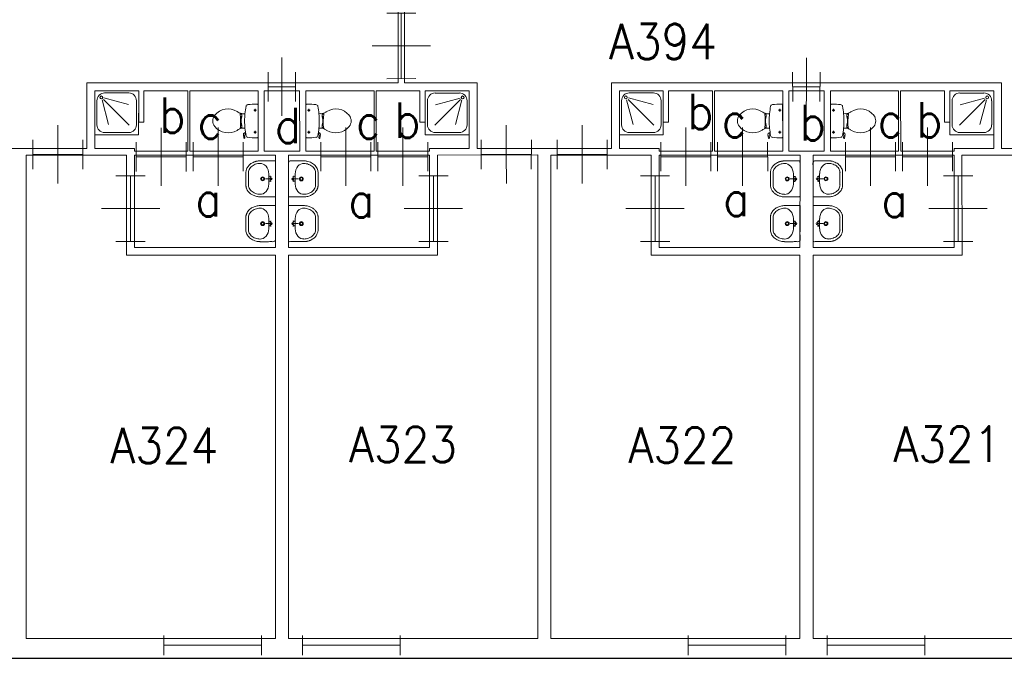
# Model space of a CAD drawing. Header units: metres. Extents: x 150886 to 151012, y 450412 to 450501.
# Tile 19 of 25: x 150949 to 150964, y 450476 to 450486. Entities that reach past the tile are written whole.
import ezdxf
from ezdxf.enums import TextEntityAlignment as Align

# ---------------------------------------------------------------- set-up
doc = ezdxf.new("R2010")
doc.units = ezdxf.units.M
doc.header["$MEASUREMENT"] = 0
for name, color, linetype, lineweight in [('BINNENMUUR', 7, 'Continuous', 0), ('BOUWKUNDE', 7, 'Continuous', 0), ('BUITENMUUR', 7, 'Continuous', 0), ('KADER', 7, 'Continuous', 0), ('LABEL', 7, 'Continuous', 0), ('SANITAIR', 7, 'Continuous', 0)]:
    doc.layers.add(name, color=color, linetype=linetype, lineweight=lineweight)
doc.styles.add('Style-STANDARD', font='STANDARD.shx')

# ---------------------------------------------------------------- blocks, each defined once
blk = doc.blocks.new('202_41')
at = {"layer": 'BOUWKUNDE', "color": 7, "linetype": 'Continuous', "lineweight": 0}
for p, q in [((0.45, 0), (0.45, 0.4)), ((0, -0.2), (0, 0.2)), ((0.9, -0.2), (0.9, 0.2)), ((0, 0), (0.9, 0)), ((0.45, -0.4), (0.45, 0))]:
    blk.add_line(p, q, dxfattribs=at)
at = {"layer": 'KADER', "color": 7, "linetype": 'Continuous', "lineweight": 0, "style": 'Style-STANDARD', "flags": 1}
for tag in ['type', 'soort']:
    blk.add_attdef(tag, (0, 0), '', height=0.324, rotation=198.1924, dxfattribs=at)
blk = doc.blocks.new('202_42')
at = {"layer": 'BOUWKUNDE', "color": 7, "linetype": 'Continuous', "lineweight": 0}
for p, q in [((0.343, 0), (0.343, 0.4)), ((0, -0.2), (0, 0.2)), ((0.686, -0.2), (0.687, 0.2)), ((0, 0), (0.687, 0)), ((0.344, -0.4), (0.343, 0))]:
    blk.add_line(p, q, dxfattribs=at)
at = {"layer": 'KADER', "color": 7, "linetype": 'Continuous', "lineweight": 0, "style": 'Style-STANDARD', "flags": 1}
for tag in ['soort', 'type']:
    blk.add_attdef(tag, (0, 0), '', height=0.324, rotation=108.1925, dxfattribs=at)
blk = doc.blocks.new('223')
at = {"layer": 'SANITAIR', "color": 7, "linetype": 'Continuous', "lineweight": 0}
for p, q in [((0.224, 0.951), (0.775, 0.951)), ((0.049, 0.225), (0.049, 0.775)), ((0.164, 0.207), (0.315, 0.77)), ((0.784, 0.784), (0.199, 0.199)), ((0.949, 0.775), (0.949, 0.224)), ((0.209, 0.166), (0.769, 0.315)), ((0.775, 0.051), (0.225, 0.051))]:
    blk.add_line(p, q, dxfattribs=at)
at = {"layer": 'SANITAIR', "color": 7, "linetype": 'Continuous', "lineweight": 0, "flags": 128}
blk.add_lwpolyline([(-0.001, 1), (0, 0), (1, 0), (1, 0.999)], close=True, dxfattribs=at)
at = {"layer": 'SANITAIR', "color": 7, "linetype": 'Continuous', "lineweight": 0}
blk.add_circle((0.15, 0.15), 0.0315, dxfattribs=at)
at = {"layer": 'SANITAIR', "color": 7, "linetype": 'Continuous', "lineweight": 0, "extrusion": (0, 0, -1)}
for centre, start, end in [((-0.225, 0.775), 359.9999, 89.9999), ((-0.775, 0.775), 89.9999, 179.9999), ((-0.225, 0.225), 269.9999, 359.9999), ((-0.775, 0.225), 179.9999, 269.9999)]:
    blk.add_arc(centre, 0.175, start, end, dxfattribs=at)
blk = doc.blocks.new('TOIL2B')
at = {"layer": 'SANITAIR', "color": 7, "linetype": 'Continuous', "lineweight": 0}
for p, q in [((25.5, 0), (-24.1, -0.1)), ((-13.6, -4.5), (-17.7, -4.5)), ((-15.6, -6.6), (-15.6, -2.4)), ((19.9, -4.5), (15.8, -4.5)), ((18, -6.5), (18, -2.5)), ((-10.4, -20), (-10.4, -23)), ((-9.5, -27.1), (-9.4, -25)), ((-9.4, -25), (-5, -25)), ((-6, -25.1), (-6, -26.8)), ((-5, -25), (-5.1, -26.7)), ((-5.1, -25.5), (-2.8, -25.5)), ((-2.8, -25.5), (-2.8, -26)), ((-2.8, -26), (4.2, -26)), ((4.2, -25.5), (4.2, -26)), ((6.4, -25.5), (4.2, -25.5)), ((6.4, -25), (6.4, -26.6)), ((10.8, -25), (6.4, -25)), ((7.4, -25), (7.4, -26.8)), ((10.8, -27), (10.8, -25)), ((11.8, -23), (11.8, -20)), ((18.5, -19.2), (19, -20.6)), ((18.8, -20.2), (21.7, -19.6)), ((21.8, -19.7), (21.5, -18.8)), ((26.8, -21.6), (21.7, -22.4)), ((22.9, -20.5), (26.6, -20)), ((27.1, -20.4), (27.3, -21.1))]:
    blk.add_line(p, q, dxfattribs=at)
for centre in [(-15.6, -4.6), (18, -4.6)]:
    blk.add_circle(centre, 1.2, dxfattribs=at)
for centre, radius, start, end in [((-20.7, -2.7), 4.34, 141.7695, 181.0188), ((90, -2.8), 115, 179.9997, 186.3306), ((22.1, -2.7), 4.34, 358.9805, 38.2299), ((-88.6, -2.8), 115, 353.6505, 359.9997), ((-21, -15.1), 3.4, 186.3306, 259.2901), ((0.7, 99.5), 120, 259.2901, 264.6978), ((-23.3, -23.1), 12.9, 326.1568, 359.9997), ((-9.4, -29.2), 2, 96.9355, 142.5797), ((0.7, 99.2), 119.8, 264.6978, 275.3016), ((1.6, -119.2), 92.6, 84.3002, 96.9355), ((10.6, -29), 2, 37.7814, 84.3002), ((0.7, 99.5), 120, 275.3016, 280.7268), ((24.7, -23.1), 12.9, 179.9997, 213.8426), ((21.4, -20), 2.5, 195.9269, 278.4776), ((22.7, -19.5), 1, 191.8883, 277.2235), ((22.4, -15.2), 3.35, 280.7268, 353.6505), ((26.7, -20.6), 0.5, 15.7395, 97.2235), ((26.8, -21.2), 0.5, 278.4776, 15.7395), ((8.7, -45.7), 26.3, 148.9074, 230.8789), ((24.8, -55.4), 45, 146.1568, 148.9074), ((-7.4, -45.7), 26.3, 309.1205, 31.092), ((-23.4, -55.4), 45, 31.092, 33.8426), ((0.7, -55.6), 13.5, 230.8789, 309.1205)]:
    blk.add_arc(centre, radius, start, end, dxfattribs=at)
blk = doc.blocks.new('220')
at = {"layer": 'SANITAIR', "color": 7, "linetype": 'Continuous', "lineweight": 0, "xscale": 0.00999781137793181, "yscale": 0.00999781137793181, "zscale": 0.00999781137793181, "rotation": 0.0002668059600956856}
blk.add_blockref('TOIL2B', (-0.007, 0), dxfattribs=at)
blk = doc.blocks.new('202_43')
at = {"layer": 'BOUWKUNDE', "color": 7, "linetype": 'Continuous', "lineweight": 0}
for p, q in [((0.343, 0), (0.343, 0.4)), ((0, -0.2), (-0.001, 0.2)), ((0.686, -0.2), (0.686, 0.2)), ((0, 0), (0.687, 0)), ((0.343, -0.4), (0.343, 0))]:
    blk.add_line(p, q, dxfattribs=at)
at = {"layer": 'KADER', "color": 7, "linetype": 'Continuous', "lineweight": 0, "style": 'Style-STANDARD', "flags": 1}
for tag in ['soort', 'type']:
    blk.add_attdef(tag, (0, 0), '', height=0.324, rotation=108.1925, dxfattribs=at)
blk = doc.blocks.new('202_44')
at = {"layer": 'BOUWKUNDE', "color": 7, "linetype": 'Continuous', "lineweight": 0}
for p, q in [((0.188, 0), (0.188, 0.4)), ((0.001, -0.2), (0, 0.2)), ((0.375, -0.2), (0.376, 0.2)), ((0, 0), (0.375, 0)), ((0.187, -0.4), (0.188, 0))]:
    blk.add_line(p, q, dxfattribs=at)
at = {"layer": 'KADER', "color": 7, "linetype": 'Continuous', "lineweight": 0, "style": 'Style-STANDARD', "flags": 1}
for tag in ['type', 'soort']:
    blk.add_attdef(tag, (0, 0), '', height=0.324, rotation=288.1921, dxfattribs=at)
blk = doc.blocks.new('TOIL2B_1')
at = {"layer": 'SANITAIR', "color": 7, "linetype": 'Continuous', "lineweight": 0}
for p, q in [((25.5, -0.1), (-24.2, 0)), ((-13.6, -4.5), (-17.7, -4.5)), ((-15.6, -6.7), (-15.6, -2.5)), ((19.9, -4.5), (15.8, -4.5)), ((18, -6.6), (17.9, -2.5)), ((-10.4, -20.1), (-10.5, -23)), ((-9.4, -27.1), (-9.4, -25)), ((-9.4, -25), (-5, -25)), ((-6.1, -25), (-6, -26.9)), ((-5.1, -25.5), (-2.9, -25.5)), ((-5, -25), (-5, -26.7)), ((-2.9, -25.5), (-2.8, -26)), ((-2.8, -26), (4.1, -26)), ((4.2, -25.5), (4.1, -26)), ((6.4, -25.5), (4.2, -25.5)), ((6.3, -25), (6.3, -26.6)), ((10.8, -25), (6.3, -25)), ((7.4, -25.1), (7.4, -26.7)), ((10.7, -27), (10.8, -25)), ((11.7, -23), (11.8, -20)), ((18.5, -19.2), (18.9, -20.7)), ((18.8, -20.2), (21.7, -19.7)), ((21.8, -19.7), (21.5, -18.8)), ((26.8, -21.6), (21.6, -22.4)), ((22.9, -20.5), (26.5, -20)), ((27, -20.4), (27.3, -21))]:
    blk.add_line(p, q, dxfattribs=at)
at = {"layer": 'SANITAIR', "color": 7, "linetype": 'Continuous', "lineweight": 0, "extrusion": (0, 0, -1)}
for centre in [(15.6, -4.6), (-18, -4.6)]:
    blk.add_circle(centre, 1.2, dxfattribs=at)
at = {"layer": 'SANITAIR', "color": 7, "linetype": 'Continuous', "lineweight": 0}
for centre, radius, start, end in [((-20.7, -2.7), 4.34, 141.7701, 181.0195), ((90, -2.8), 115, 180.0003, 186.3312), ((22.1, -2.7), 4.34, 358.9812, 38.2305), ((-88.6, -2.8), 115, 353.6512, 0.0003), ((-21, -15.1), 3.4, 186.3312, 259.2907), ((0.7, 99.5), 120, 259.2907, 264.6984), ((-23.3, -23.1), 12.9, 326.1574, 0.0003), ((-9.4, -29.2), 2, 96.9361, 142.5803), ((0.7, 99.2), 119.8, 264.6984, 275.3022), ((1.6, -119.2), 92.6, 84.3008, 96.9361), ((10.6, -29), 2, 37.782, 84.3008), ((0.7, 99.5), 120, 275.3022, 280.7274), ((24.7, -23.1), 12.9, 180.0003, 213.8432), ((21.4, -20), 2.5, 195.9275, 278.4782), ((22.7, -19.6), 1, 191.8889, 277.2241), ((22.4, -15.2), 3.35, 280.7274, 353.6512), ((26.7, -20.6), 0.5, 15.7401, 97.2241), ((26.8, -21.2), 0.5, 278.4782, 15.7401), ((8.7, -45.7), 26.3, 148.908, 230.8795), ((24.8, -55.4), 45, 146.1574, 148.908), ((-7.4, -45.7), 26.3, 309.1211, 31.0926), ((-23.4, -55.4), 45, 31.0926, 33.8432), ((0.7, -55.6), 13.5, 230.8795, 309.1211)]:
    blk.add_arc(centre, radius, start, end, dxfattribs=at)
blk = doc.blocks.new('220_1')
at = {"layer": 'SANITAIR', "color": 7, "linetype": 'Continuous', "lineweight": 0, "xscale": 0.00999781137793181, "yscale": 0.00999781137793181, "zscale": 0.00999781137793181, "rotation": 359.9997331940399}
blk.add_blockref('TOIL2B_1', (-0.007, 0), dxfattribs=at)
blk = doc.blocks.new('202_45')
at = {"layer": 'BOUWKUNDE', "color": 7, "linetype": 'Continuous', "lineweight": 0}
for p, q in [((0.343, 0), (0.343, 0.4)), ((-0.001, -0.2), (0, 0.2)), ((0.686, -0.2), (0.686, 0.2)), ((0, 0), (0.687, 0)), ((0.343, -0.4), (0.343, 0))]:
    blk.add_line(p, q, dxfattribs=at)
at = {"layer": 'KADER', "color": 7, "linetype": 'Continuous', "lineweight": 0, "extrusion": (0, 0, -1), "style": 'Style-STANDARD', "flags": 1}
for tag in ['soort', 'type']:
    blk.add_attdef(tag, (0, 0), '', height=0.324, rotation=108.1925, dxfattribs=at)
blk = doc.blocks.new('202_46')
at = {"layer": 'BOUWKUNDE', "color": 7, "linetype": 'Continuous', "lineweight": 0}
for p, q in [((0.45, 0), (0.45, 0.4)), ((0, -0.2), (0.001, 0.2)), ((0.9, -0.2), (0.901, 0.2)), ((0, 0), (0.9, 0)), ((0.451, -0.401), (0.45, 0))]:
    blk.add_line(p, q, dxfattribs=at)
at = {"layer": 'KADER', "color": 7, "linetype": 'Continuous', "lineweight": 0, "extrusion": (0, 0, -1), "style": 'Style-STANDARD', "flags": 1}
for tag in ['soort', 'type']:
    blk.add_attdef(tag, (0, 0), '', height=0.324, rotation=18.1924, dxfattribs=at)
blk = doc.blocks.new('202_47')
at = {"layer": 'BOUWKUNDE', "color": 7, "linetype": 'Continuous', "lineweight": 0}
for p, q in [((0.343, 0), (0.344, 0.4)), ((0, -0.2), (0, 0.2)), ((0.687, -0.2), (0.687, 0.2)), ((0, 0), (0.687, 0)), ((0.343, -0.4), (0.343, 0))]:
    blk.add_line(p, q, dxfattribs=at)
at = {"layer": 'KADER', "color": 7, "linetype": 'Continuous', "lineweight": 0, "extrusion": (0, 0, -1), "style": 'Style-STANDARD', "flags": 1}
for tag in ['soort', 'type']:
    blk.add_attdef(tag, (0, 0), '', height=0.324, rotation=108.1925, dxfattribs=at)
blk = doc.blocks.new('223_1')
at = {"layer": 'SANITAIR', "color": 7, "linetype": 'Continuous', "lineweight": 0}
for p, q in [((0.224, 0.951), (0.776, 0.949)), ((0.051, 0.225), (0.051, 0.775)), ((0.166, 0.209), (0.316, 0.769)), ((0.784, 0.784), (0.199, 0.199)), ((0.951, 0.775), (0.951, 0.224)), ((0.209, 0.166), (0.77, 0.315)), ((0.775, 0.049), (0.225, 0.049))]:
    blk.add_line(p, q, dxfattribs=at)
at = {"layer": 'SANITAIR', "color": 7, "linetype": 'Continuous', "lineweight": 0, "extrusion": (0, 0, -1), "flags": 128}
blk.add_lwpolyline([(0, 1), (0, 0), (-1, -0.001), (-1, 1)], close=True, dxfattribs=at)
at = {"layer": 'SANITAIR', "color": 7, "linetype": 'Continuous', "lineweight": 0, "extrusion": (0, 0, -1)}
blk.add_circle((-0.15, 0.15), 0.0315, dxfattribs=at)
for centre, start, end in [((-0.225, 0.775), 0.0001, 90.0001), ((-0.775, 0.775), 90.0001, 180.0001), ((-0.225, 0.225), 270.0001, 0.0001), ((-0.775, 0.225), 180.0001, 270.0001)]:
    blk.add_arc(centre, 0.175, start, end, dxfattribs=at)
blk = doc.blocks.new('202_48')
at = {"layer": 'BOUWKUNDE', "color": 7, "linetype": 'Continuous', "lineweight": 0}
for p, q in [((0.343, 0), (0.344, 0.4)), ((0, -0.2), (0, 0.2)), ((0.687, -0.201), (0.686, 0.2)), ((0, 0), (0.687, -0.001)), ((0.343, -0.401), (0.343, 0))]:
    blk.add_line(p, q, dxfattribs=at)
at = {"layer": 'KADER', "color": 7, "linetype": 'Continuous', "lineweight": 0, "extrusion": (0, 0, -1), "style": 'Style-STANDARD', "flags": 1}
for tag in ['soort', 'type']:
    blk.add_attdef(tag, (0, 0), '', height=0.324, rotation=108.1925, dxfattribs=at)
blk = doc.blocks.new('202_49')
at = {"layer": 'BOUWKUNDE', "color": 7, "linetype": 'Continuous', "lineweight": 0}
for p, q in [((0.343, 0), (0.343, 0.401)), ((0, -0.2), (-0.001, 0.2)), ((0.686, -0.2), (0.686, 0.201)), ((0, 0), (0.687, 0.001)), ((0.343, -0.4), (0.343, 0))]:
    blk.add_line(p, q, dxfattribs=at)
at = {"layer": 'KADER', "color": 7, "linetype": 'Continuous', "lineweight": 0, "style": 'Style-STANDARD', "flags": 1}
for tag in ['soort', 'type']:
    blk.add_attdef(tag, (0, 0), '', height=0.324, rotation=108.1925, dxfattribs=at)
blk = doc.blocks.new('204')
at = {"layer": 'BOUWKUNDE', "color": 7, "linetype": 'Continuous', "lineweight": 0}
for p, q in [((0, -0.101), (0, 0.101)), ((0, 0), (1, 0)), ((1, -0.101), (1, 0.101))]:
    blk.add_line(p, q, dxfattribs=at)
blk = doc.blocks.new('202_50')
at = {"layer": 'BOUWKUNDE', "color": 7, "linetype": 'Continuous', "lineweight": 0}
for p, q in [((0.45, 0), (0.45, 0.401)), ((0, -0.2), (-0.001, 0.2)), ((0.9, -0.199), (0.899, 0.201)), ((0, 0), (0.899, 0.001)), ((0.449, -0.4), (0.45, 0))]:
    blk.add_line(p, q, dxfattribs=at)
at = {"layer": 'KADER', "color": 7, "linetype": 'Continuous', "lineweight": 0, "style": 'Style-STANDARD', "flags": 1}
for tag in ['type', 'soort']:
    blk.add_attdef(tag, (0, 0), '', height=0.324, rotation=198.1924, dxfattribs=at)
blk = doc.blocks.new('202_51')
at = {"layer": 'BOUWKUNDE', "color": 7, "linetype": 'Continuous', "lineweight": 0}
for p, q in [((0.343, 0), (0.344, 0.4)), ((0.001, -0.2), (0, 0.2)), ((0.687, -0.2), (0.687, 0.2)), ((0, 0), (0.687, 0)), ((0.344, -0.4), (0.343, 0))]:
    blk.add_line(p, q, dxfattribs=at)
at = {"layer": 'KADER', "color": 7, "linetype": 'Continuous', "lineweight": 0, "style": 'Style-STANDARD', "flags": 1}
for tag in ['soort', 'type']:
    blk.add_attdef(tag, (0, 0), '', height=0.324, rotation=108.1925, dxfattribs=at)
blk = doc.blocks.new('202_52')
at = {"layer": 'BOUWKUNDE', "color": 7, "linetype": 'Continuous', "lineweight": 0}
for p, q in [((0.343, 0), (0.343, 0.401)), ((0, -0.2), (-0.001, 0.2)), ((0.686, -0.2), (0.686, 0.2)), ((0, 0), (0.687, 0.001)), ((0.343, -0.4), (0.343, 0))]:
    blk.add_line(p, q, dxfattribs=at)
at = {"layer": 'KADER', "color": 7, "linetype": 'Continuous', "lineweight": 0, "style": 'Style-STANDARD', "flags": 1}
for tag in ['soort', 'type']:
    blk.add_attdef(tag, (0, 0), '', height=0.324, rotation=108.1925, dxfattribs=at)
blk = doc.blocks.new('202_53')
at = {"layer": 'BOUWKUNDE', "color": 7, "linetype": 'Continuous', "lineweight": 0}
for p, q in [((0.188, 0), (0.188, 0.4)), ((0.001, -0.2), (0, 0.2)), ((0.375, -0.2), (0.376, 0.201)), ((0, 0), (0.375, 0)), ((0.187, -0.4), (0.188, 0))]:
    blk.add_line(p, q, dxfattribs=at)
at = {"layer": 'KADER', "color": 7, "linetype": 'Continuous', "lineweight": 0, "style": 'Style-STANDARD', "flags": 1}
for tag in ['type', 'soort']:
    blk.add_attdef(tag, (0, 0), '', height=0.324, rotation=288.1921, dxfattribs=at)
blk = doc.blocks.new('202_54')
at = {"layer": 'BOUWKUNDE', "color": 7, "linetype": 'Continuous', "lineweight": 0}
for p, q in [((0.343, 0), (0.343, 0.4)), ((-0.001, -0.2), (0, 0.2)), ((0.686, -0.2), (0.686, 0.2)), ((0, 0), (0.687, 0)), ((0.343, -0.4), (0.343, 0))]:
    blk.add_line(p, q, dxfattribs=at)
at = {"layer": 'KADER', "color": 7, "linetype": 'Continuous', "lineweight": 0, "extrusion": (0, 0, -1), "style": 'Style-STANDARD', "flags": 1}
for tag in ['soort', 'type']:
    blk.add_attdef(tag, (0, 0), '', height=0.324, rotation=108.1925, dxfattribs=at)
blk = doc.blocks.new('202_55')
at = {"layer": 'BOUWKUNDE', "color": 7, "linetype": 'Continuous', "lineweight": 0}
for p, q in [((0.45, 0), (0.45, 0.4)), ((0, -0.2), (0, 0.2)), ((0.9, -0.2), (0.9, 0.2)), ((0, 0), (0.9, 0)), ((0.45, -0.401), (0.45, 0))]:
    blk.add_line(p, q, dxfattribs=at)
at = {"layer": 'KADER', "color": 7, "linetype": 'Continuous', "lineweight": 0, "extrusion": (0, 0, -1), "style": 'Style-STANDARD', "flags": 1}
for tag in ['soort', 'type']:
    blk.add_attdef(tag, (0, 0), '', height=0.324, rotation=18.1924, dxfattribs=at)
blk = doc.blocks.new('202_56')
at = {"layer": 'BOUWKUNDE', "color": 7, "linetype": 'Continuous', "lineweight": 0}
for p, q in [((0.343, 0), (0.344, 0.4)), ((0, -0.2), (0, 0.2)), ((0.687, -0.2), (0.686, 0.2)), ((0, 0), (0.687, 0)), ((0.343, -0.4), (0.343, 0))]:
    blk.add_line(p, q, dxfattribs=at)
at = {"layer": 'KADER', "color": 7, "linetype": 'Continuous', "lineweight": 0, "extrusion": (0, 0, -1), "style": 'Style-STANDARD', "flags": 1}
for tag in ['soort', 'type']:
    blk.add_attdef(tag, (0, 0), '', height=0.324, rotation=108.1925, dxfattribs=at)
blk = doc.blocks.new('202_58')
at = {"layer": 'BOUWKUNDE', "color": 7, "linetype": 'Continuous', "lineweight": 0}
for p, q in [((0.343, 0), (0.343, 0.4)), ((0, -0.2), (0, 0.2)), ((0.686, -0.2), (0.687, 0.2)), ((0, 0), (0.687, 0)), ((0.344, -0.4), (0.343, 0))]:
    blk.add_line(p, q, dxfattribs=at)
at = {"layer": 'KADER', "color": 7, "linetype": 'Continuous', "lineweight": 0, "style": 'Style-STANDARD', "flags": 1}
for tag in ['soort', 'type']:
    blk.add_attdef(tag, (0, 0), '', height=0.324, rotation=108.1925, dxfattribs=at)
blk = doc.blocks.new('WASTB_1')
at = {"layer": 'SANITAIR', "color": 7, "linetype": 'Continuous', "lineweight": 0}
for p, q in [((-6.5, 0.1), (-15.2, 0)), ((-10, 8), (-9.9, -7.9)), ((-6.3, 3.7), (-8.9, 3)), ((-6.5, 0.1), (-8.2, 4.5)), ((-6.5, 0.1), (-8.2, -4.4)), ((-6.3, -3.7), (-8.8, -2.9))]:
    blk.add_line(p, q, dxfattribs=at)
at = {"layer": 'SANITAIR', "color": 7, "linetype": 'Continuous', "lineweight": 0, "extrusion": (0, 0, -1)}
for centre, radius in [((19.5, 0), 3), ((19.5, 0), 2), ((6.5, 0), 1.75)]:
    blk.add_circle(centre, radius, dxfattribs=at)
at = {"layer": 'SANITAIR', "color": 7, "linetype": 'Continuous', "lineweight": 0}
blk.add_ellipse((-21, 9.7), major_axis=(4, -13.6), ratio=0.751905, start_param=1.224555, end_param=2.997882, dxfattribs=at)
at = {"layer": 'SANITAIR', "color": 7, "linetype": 'Continuous', "lineweight": 0, "extrusion": (0, 0, -1)}
blk.add_ellipse((-21, -9.6), major_axis=(4, 13.6), ratio=0.751905, start_param=1.224555, end_param=2.997882, dxfattribs=at)
at = {"layer": 'SANITAIR', "color": 7, "linetype": 'Continuous', "lineweight": 0}
for points, weights, knots in [([(0, 27.5), (-11.7, 27.5), (-23.4, 27.5), (-45.5, 27), (-45, 9.2), (-45, 0), (-45, -9.1), (-45.5, -27), (-23.5, -27.5), (-11.7, -27.5), (0.1, -27.4), (0.1, 0.1), (0, 27.5)], [1, 1, 1, 0.707108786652, 1, 1, 1, 0.707108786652, 1, 1, 1, 1, 1], [0, 0, 0, 0.166667, 0.166667, 0.333333, 0.333333, 0.5, 0.5, 0.666667, 0.666667, 0.833333, 0.833333, 1, 1, 1]), ([(-23.4, -23.5), (-41.4, -23.1), (-41, -9.2), (-41, -9.1), (-40.9, -9), (-41, 0.1), (-41, 9.1), (-41, 9.2), (-41, 9.3), (-41.4, 23.2), (-23.4, 23.5)], [1, 0.707108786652, 1, 1, 1, 1, 1, 1, 1, 0.707108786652, 1], [0, 0, 0, 0.2, 0.2, 0.4, 0.4, 0.6, 0.6, 0.8, 0.8, 1, 1, 1])]:
    blk.add_rational_spline(points, weights, degree=2, knots=knots, dxfattribs=at)
blk = doc.blocks.new('221_1')
at = {"layer": 'SANITAIR', "color": 7, "linetype": 'Continuous', "lineweight": 0, "xscale": 0.00999781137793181, "yscale": 0.00999781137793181, "zscale": 0.00999781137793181, "rotation": 89.9997331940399}
blk.add_blockref('WASTB_1', (0, 0), dxfattribs=at)
blk = doc.blocks.new('WASTB')
at = {"layer": 'SANITAIR', "color": 7, "linetype": 'Continuous', "lineweight": 0}
for p, q in [((-9.9, 7.8), (-10, -8)), ((-6.3, 3.7), (-8.8, 2.8)), ((-6.5, -0.1), (-8.2, 4.4)), ((-6.5, -0.1), (-15.2, 0)), ((-6.3, -3.7), (-8.9, -3)), ((-6.5, -0.1), (-8.2, -4.5))]:
    blk.add_line(p, q, dxfattribs=at)
for centre, radius in [((-19.5, 0), 3), ((-19.5, 0), 2), ((-6.5, 0), 1.75)]:
    blk.add_circle(centre, radius, dxfattribs=at)
blk.add_ellipse((-21, 9.6), major_axis=(4, -13.6), ratio=0.751905, start_param=1.224555, end_param=2.997882, dxfattribs=at)
at = {"layer": 'SANITAIR', "color": 7, "linetype": 'Continuous', "lineweight": 0, "extrusion": (0, 0, -1)}
blk.add_ellipse((-21, -9.7), major_axis=(4, 13.6), ratio=0.751905, start_param=1.224555, end_param=2.997882, dxfattribs=at)
at = {"layer": 'SANITAIR', "color": 7, "linetype": 'Continuous', "lineweight": 0}
for points, weights, knots in [([(0.1, 27.4), (-11.7, 27.5), (-23.4, 27.5), (-23.5, 27.5), (-23.5, 27.5), (-45.5, 27), (-45, 9.1), (-45, 0), (-45, -9.1), (-45.5, -27.1), (-23.5, -27.5), (-23.5, -27.6), (-23.4, -27.6), (-11.7, -27.6), (0, -27.5), (0.1, -0.1), (0.1, 27.4)], [1, 1, 1, 1, 1, 0.707108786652, 1, 1, 1, 0.707108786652, 1, 1, 1, 1, 1, 1, 1], [0, 0, 0, 0.125, 0.125, 0.25, 0.25, 0.375, 0.375, 0.5, 0.5, 0.625, 0.625, 0.75, 0.75, 0.875, 0.875, 1, 1, 1]), ([(-23.4, -23.5), (-41.4, -23.2), (-41, -9.3), (-41, -9.2), (-41, -9.1), (-41, -0.1), (-40.9, 9), (-41, 9.1), (-41, 9.2), (-41.4, 23.1), (-23.4, 23.5)], [1, 0.707108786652, 1, 1, 1, 1, 1, 1, 1, 0.707108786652, 1], [0, 0, 0, 0.2, 0.2, 0.4, 0.4, 0.6, 0.6, 0.8, 0.8, 1, 1, 1])]:
    blk.add_rational_spline(points, weights, degree=2, knots=knots, dxfattribs=at)
blk = doc.blocks.new('221')
at = {"layer": 'SANITAIR', "color": 7, "linetype": 'Continuous', "lineweight": 0, "xscale": 0.00999781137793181, "yscale": 0.00999781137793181, "zscale": 0.00999781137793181, "rotation": 90.0002668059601}
blk.add_blockref('WASTB', (0, 0), dxfattribs=at)
blk = doc.blocks.new('202_191')
at = {"layer": 'BOUWKUNDE', "color": 7, "linetype": 'Continuous', "lineweight": 0}
for p, q in [((0.45, 0), (0.45, 0.4)), ((0, -0.2), (0, 0.2)), ((0.9, -0.2), (0.899, 0.2)), ((0, 0), (0.9, 0)), ((0.449, -0.4), (0.45, 0))]:
    blk.add_line(p, q, dxfattribs=at)
at = {"layer": 'KADER', "color": 7, "linetype": 'Continuous', "lineweight": 0, "style": 'Style-STANDARD', "flags": 1}
for tag in ['soort', 'type']:
    blk.add_attdef(tag, (0, 0), '', height=0.324, rotation=18.1924, dxfattribs=at)

msp = doc.modelspace()

# ---------------------------------------------------------------- linework, layer by layer
at = {"layer": 'BINNENMUUR', "color": 7, "linetype": 'Continuous', "lineweight": 13, "flags": 128}
for points in [[(150936.365, 450486.658), (150936.364, 450485.256), (150939.929, 450485.256), (150939.929, 450484.256), (150941.979, 450484.256), (150941.98, 450485.257), (150947.929, 450485.256), (150947.929, 450484.256), (150949.98, 450484.256), (150949.98, 450485.256), (150954.725, 450485.257), (150954.725, 450486.657), (150949.979, 450486.657), (150949.979, 450487.657), (150947.93, 450487.657), (150947.93, 450486.657), (150941.979, 450486.657), (150941.979, 450487.657), (150939.93, 450487.658), (150939.929, 450486.657)], [(150954.825, 450486.657), (150954.825, 450485.256), (150955.929, 450485.256), (150955.929, 450484.256), (150957.98, 450484.256), (150957.98, 450485.256), (150963.929, 450485.256), (150963.929, 450484.256), (150964.904, 450484.256), (150964.904, 450487.657), (150963.929, 450487.657), (150963.93, 450486.657), (150957.979, 450486.657), (150957.979, 450487.657), (150955.93, 450487.657), (150955.93, 450486.657)], [(150950.099, 450485.136), (150950.1, 450484.257), (150950.704, 450484.256), (150950.705, 450484.217), (150951.519, 450484.216), (150951.519, 450485.136), (150950.85, 450485.136), (150950.85, 450484.656), (150950.77, 450484.656), (150950.77, 450485.136)], [(150951.551, 450485.137), (150951.551, 450484.217), (150952.591, 450484.216), (150952.591, 450485.136)], [(150952.684, 450485.137), (150952.684, 450484.217), (150953.225, 450484.216), (150953.224, 450485.136)], [(150953.318, 450485.136), (150953.318, 450484.217), (150954.358, 450484.216), (150954.358, 450485.136)], [(150954.39, 450485.136), (150954.39, 450484.216), (150955.205, 450484.216), (150955.204, 450484.256), (150955.809, 450484.256), (150955.81, 450485.136), (150955.139, 450485.136), (150955.139, 450484.656), (150955.059, 450484.656), (150955.059, 450485.136)], [(150958.099, 450485.136), (150958.1, 450484.256), (150958.704, 450484.256), (150958.705, 450484.216), (150959.519, 450484.216), (150959.519, 450485.136), (150958.849, 450485.136), (150958.849, 450484.656), (150958.769, 450484.656), (150958.769, 450485.136)], [(150959.551, 450485.136), (150959.551, 450484.216), (150960.591, 450484.216), (150960.591, 450485.136)], [(150960.684, 450485.136), (150960.684, 450484.216), (150961.225, 450484.216), (150961.224, 450485.136)], [(150961.318, 450485.136), (150961.318, 450484.216), (150962.358, 450484.216), (150962.358, 450485.136)], [(150962.389, 450485.137), (150962.39, 450484.217), (150963.205, 450484.216), (150963.204, 450484.256), (150963.809, 450484.256), (150963.81, 450485.136), (150963.139, 450485.136), (150963.14, 450484.656), (150963.06, 450484.656), (150963.059, 450485.136)], [(150949.055, 450484.156), (150949.054, 450476.782), (150952.854, 450476.781), (150952.854, 450482.626), (150950.584, 450482.626), (150950.584, 450484.156)], [(150950.704, 450484.156), (150950.705, 450482.746), (150952.854, 450482.746), (150952.855, 450484.156)], [(150953.055, 450482.626), (150953.054, 450476.781), (150956.854, 450476.781), (150956.855, 450484.157), (150955.324, 450484.156), (150955.324, 450482.626)], [(150953.055, 450484.156), (150953.054, 450482.746), (150955.205, 450482.746), (150955.204, 450484.156)], [(150957.055, 450484.156), (150957.054, 450476.781), (150960.854, 450476.781), (150960.854, 450482.626), (150958.584, 450482.626), (150958.584, 450484.156)], [(150958.704, 450484.156), (150958.704, 450482.747), (150960.854, 450482.746), (150960.855, 450484.156)], [(150961.055, 450484.156), (150961.054, 450482.746), (150963.204, 450482.747), (150963.204, 450484.156)], [(150963.324, 450484.156), (150963.325, 450482.626), (150961.054, 450482.626), (150961.054, 450476.781), (150964.854, 450476.781), (150964.855, 450484.156)]]:
    msp.add_lwpolyline(points, close=True, dxfattribs=at)
at = {"layer": 'BUITENMUUR', "color": 7, "linetype": 'Continuous', "lineweight": 30, "flags": 128}
msp.add_lwpolyline([(150968.654, 450478.098), (150968.654, 450476.463), (150993.254, 450476.463), (150993.255, 450484.238), (150993.255, 450495.391), (150968.655, 450495.391), (150968.654, 450493.767), (150965.254, 450493.766), (150965.254, 450495.432), (150908.654, 450495.432), (150908.654, 450493.808), (150904.655, 450493.807), (150904.654, 450478.106), (150908.654, 450478.107), (150908.655, 450476.482), (150965.255, 450476.482), (150965.254, 450478.098)], close=True, dxfattribs=at)

# ---------------------------------------------------------------- block references
at = {"layer": 'BOUWKUNDE', "color": 7, "linetype": 'Continuous', "lineweight": 0}
for name, p, xscale, yscale, zscale, rotation in [('202_191', (150954.774, 450486.321), 1.111111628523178, 1.111111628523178, 1.111111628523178, 269.9997598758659), ('202_49', (150949.915, 450484.165), 1.111111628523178, 1.111111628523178, 1.111111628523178, 179.9996851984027), ('202_42', (150951.493, 450484.129), 1.111111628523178, 1.111111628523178, 1.111111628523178, 179.9996851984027), ('202_43', (150952.36, 450484.13), 1.111111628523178, 1.111111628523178, 1.111111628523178, 179.9996851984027), ('202_58', (150957.915, 450484.165), 1.111111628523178, 1.111111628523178, 1.111111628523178, 179.9996851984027), ('202_51', (150959.494, 450484.13), 1.111111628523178, 1.111111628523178, 1.111111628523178, 179.9996851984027), ('202_52', (150960.36, 450484.13), 1.111111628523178, 1.111111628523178, 1.111111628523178, 179.9996851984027), ('202_41', (150950.645, 450482.838), 1.111111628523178, 1.111111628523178, 1.111111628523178, 89.9997598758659), ('202_50', (150958.645, 450482.839), 1.111111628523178, 1.111111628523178, 1.111111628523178, 89.9997598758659), ('204', (150952.64, 450476.678), 1.489406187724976, 1.489406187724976, 1.489406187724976, 179.9998208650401), ('204', (150960.64, 450476.678), 1.489406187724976, 1.489406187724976, 1.489406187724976, 179.9998208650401)]:
    msp.add_blockref(name, p, dxfattribs=dict(at, xscale=xscale, yscale=yscale, zscale=zscale, rotation=rotation))
at = {"layer": 'BOUWKUNDE', "color": 7, "linetype": 'Continuous', "lineweight": 0, "xscale": 1.111111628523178, "yscale": 1.111111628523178, "zscale": 1.111111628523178}
for name, p in [('202_44', (150952.742, 450485.197)), ('202_53', (150960.742, 450485.196))]:
    msp.add_blockref(name, p, dxfattribs=at)
at = {"layer": 'BOUWKUNDE', "color": 7, "linetype": 'Continuous', "lineweight": 0, "extrusion": (0, 0, -1)}
for name, p, xscale, yscale, zscale, rotation in [('202_45', (-150953.549, 450484.13), 1.111111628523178, 1.111111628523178, 1.111111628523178, 180.0003148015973), ('202_47', (-150954.415, 450484.13), 1.111111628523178, 1.111111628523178, 1.111111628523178, 180.0003148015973), ('202_48', (-150955.994, 450484.165), 1.111111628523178, 1.111111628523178, 1.111111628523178, 180.0003148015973), ('202_54', (-150961.549, 450484.13), 1.111111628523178, 1.111111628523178, 1.111111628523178, 180.0003148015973), ('202_56', (-150962.415, 450484.13), 1.111111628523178, 1.111111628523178, 1.111111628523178, 180.0003148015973), ('202_46', (-150955.265, 450482.838), 1.111111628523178, 1.111111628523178, 1.111111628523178, 90.0002401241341), ('202_55', (-150963.265, 450482.838), 1.111111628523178, 1.111111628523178, 1.111111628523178, 90.0002401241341), ('204', (-150953.269, 450476.678), 1.489406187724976, 1.489406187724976, 1.489406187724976, 180.0001791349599), ('204', (-150961.269, 450476.678), 1.489406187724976, 1.489406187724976, 1.489406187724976, 180.0001791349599)]:
    msp.add_blockref(name, p, dxfattribs=dict(at, xscale=xscale, yscale=yscale, zscale=zscale, rotation=rotation))
at = {"layer": 'SANITAIR', "color": 7, "linetype": 'Continuous', "lineweight": 0}
for name, p, xscale, yscale, zscale, rotation in [('223', (150950.099, 450485.136), 0.6699992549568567, 0.6699992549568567, 0.6699992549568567, 269.9996017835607), ('223', (150958.099, 450485.136), 0.6699992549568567, 0.6699992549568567, 0.6699992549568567, 269.9996017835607), ('220', (150952.59, 450484.676), 0.9999953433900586, 0.9999953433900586, 0.9999953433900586, 269.9997331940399), ('220', (150960.59, 450484.676), 0.9999953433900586, 0.9999953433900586, 0.9999953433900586, 269.9997331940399), ('221', (150953.055, 450483.792), 0.9999953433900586, 0.9999953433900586, 0.9999953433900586, 89.9997331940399), ('221', (150961.054, 450483.793), 0.9999953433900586, 0.9999953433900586, 0.9999953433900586, 89.9997331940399), ('221', (150952.854, 450483.11), 0.9999953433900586, 0.9999953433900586, 0.9999953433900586, 269.9997331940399), ('221', (150960.854, 450483.11), 0.9999953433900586, 0.9999953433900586, 0.9999953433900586, 269.9997331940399)]:
    msp.add_blockref(name, p, dxfattribs=dict(at, xscale=xscale, yscale=yscale, zscale=zscale, rotation=rotation))
at = {"layer": 'SANITAIR', "color": 7, "linetype": 'Continuous', "lineweight": 0, "extrusion": (0, 0, -1)}
for name, p, xscale, yscale, zscale, rotation in [('223_1', (-150955.81, 450485.136), 0.6699992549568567, 0.6699992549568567, 0.6699992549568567, 270.0003982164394), ('223_1', (-150963.81, 450485.136), 0.6699992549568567, 0.6699992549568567, 0.6699992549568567, 270.0003982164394), ('220_1', (-150953.318, 450484.676), 0.9999953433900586, 0.9999953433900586, 0.9999953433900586, 270.0002668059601), ('220_1', (-150961.319, 450484.676), 0.9999953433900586, 0.9999953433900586, 0.9999953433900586, 270.0002668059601), ('221_1', (-150952.854, 450483.793), 0.9999953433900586, 0.9999953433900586, 0.9999953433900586, 90.0002668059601), ('221_1', (-150960.854, 450483.792), 0.9999953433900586, 0.9999953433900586, 0.9999953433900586, 90.0002668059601), ('221_1', (-150953.055, 450483.11), 0.9999953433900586, 0.9999953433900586, 0.9999953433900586, 270.0002668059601), ('221_1', (-150961.054, 450483.11), 0.9999953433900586, 0.9999953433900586, 0.9999953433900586, 270.0002668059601)]:
    msp.add_blockref(name, p, dxfattribs=dict(at, xscale=xscale, yscale=yscale, zscale=zscale, rotation=rotation))

# ---------------------------------------------------------------- texts
at = {"layer": 'LABEL', "color": 7, "linetype": 'Continuous', "lineweight": 0, "style": 'Style-STANDARD'}
for s, p in [('A394', (150957.942, 450485.89)), ('b', (150959.136, 450484.82)), ('b', (150951.083, 450484.764)), ('b', (150954.669, 450484.686)), ('b', (150960.85, 450484.65)), ('b', (150962.627, 450484.694)), ('c', (150951.666, 450484.671)), ('d', (150952.845, 450484.607)), ('c', (150954.081, 450484.671)), ('c', (150959.659, 450484.695)), ('c', (150962.038, 450484.694)), ('a', (150951.631, 450483.487)), ('a', (150953.964, 450483.472)), ('a', (150959.682, 450483.495)), ('a', (150962.094, 450483.479)), ('A324', (150950.337, 450479.724)), ('A323', (150953.978, 450479.739)), ('A322', (150958.239, 450479.731)), ('A321', (150962.28, 450479.746))]:
    msp.add_text(s, height=0.54, rotation=359.9997, dxfattribs=at).set_placement(p, align=Align.MIDDLE_LEFT)

doc.saveas('drawing.dxf')
